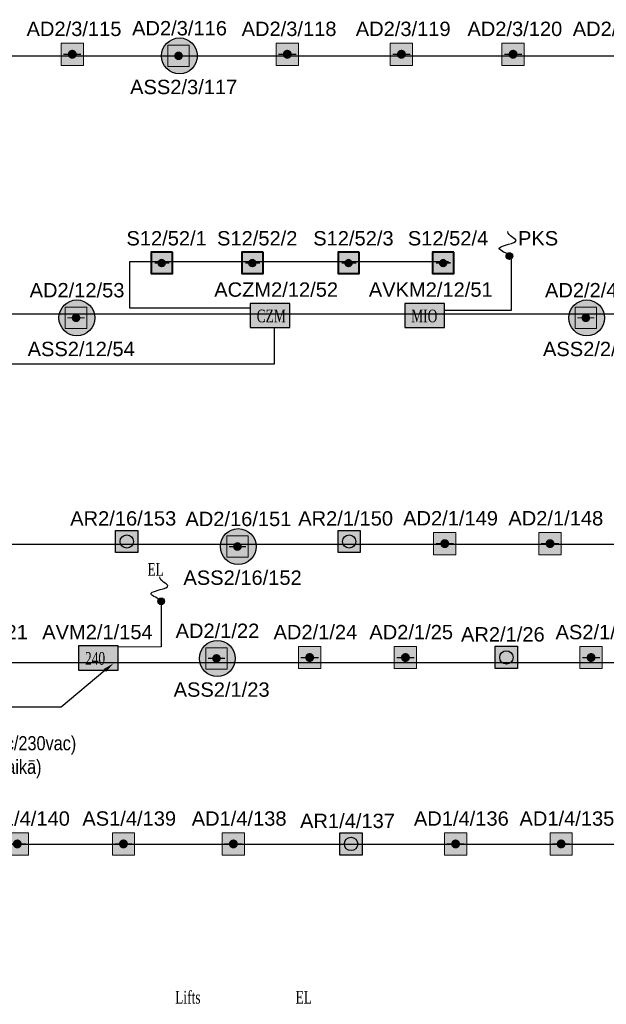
# Model space of a CAD drawing. Header units: millimetres. Extents: x -197461 to 862495, y -970068 to 63888.
# Tile 12 of 205: x -96575 to -87944, y -703945 to -689444. Entities that reach past the tile are written whole.
import ezdxf
from ezdxf import colors
from ezdxf.entities.mleader import LeaderData, LeaderLine
from ezdxf.math import Vec2, Vec3

# ---------------------------------------------------------------- set-up
doc = ezdxf.new("R2010")
doc.units = ezdxf.units.MM
doc.layers.get('0').update_dxf_attribs({"linetype": 'CONTINUOUS'})
for name, color, linetype, lineweight in [('Hatch', 7, 'CONTINUOUS', 0), ('Karlis_UAS_black', 7, 'CONTINUOUS', 30), ('S-STRS', 7, 'CONTINUOUS', 9)]:
    doc.layers.add(name, color=color, linetype=linetype, lineweight=lineweight)
doc.layers.add('UAS', color=240, linetype='CONTINUOUS')
doc.styles.add('ARIAL', font='arialbd.ttf')
doc.styles.add('Karlis_times', font='times.ttf', dxfattribs={"height": 2.2})

# ---------------------------------------------------------------- blocks, each defined once
blk = doc.blocks.new('AD-proj')
at = {"lineweight": 5}
blk.add_lwpolyline([(-250, -250), (250, -250), (250, 250), (-250, 250)], close=True, dxfattribs=at)
at = {"const_width": 30}
blk.add_lwpolyline([(-200, 0), (200, 0)], dxfattribs=at)
at = {"const_width": 100}
blk.add_lwpolyline([(-50, 0, 1), (50, 0, 1)], format="xyb", close=True, dxfattribs=at)
blk = doc.blocks.new('AP')
blk.add_hatch(color=256).paths.add_polyline_path([(150, 0, 1), (-150, 0, 1)])
for p, q in [((-250, 250), (250, 250)), ((-250, -250), (-250, 250)), ((250, 250), (250, -250)), ((250, -250), (-250, -250))]:
    blk.add_line(p, q)
blk.add_circle((0, 0), 150)

msp = doc.modelspace()

# ---------------------------------------------------------------- hatches: boundary and pattern name
at = {"layer": 'Hatch', "lineweight": 35, "ltscale": 14}
h = msp.add_hatch(dxfattribs=at)
h.set_pattern_fill('ANGLE', color=5, scale=0.651455)
h.set_pattern_definition([(0, (-3436938.8134, 3655167.18), (0, 4.550412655), [3.3093910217, -1.241021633]), (90, (-3436938.8134, 3655167.18), (-4.550412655, 3e-16), [3.3093910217, -1.241021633])])
h.paths.add_polyline_path([(-94434.69843, -693028.93684, 1), (-94536.26352, -693028.93684, 1)])
h = msp.add_hatch(dxfattribs=at)
h.set_pattern_fill('ANGLE', color=5, scale=0.651455)
h.set_pattern_definition([(0, (-3435605.6593, 3655167.18), (0, 4.550412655), [3.3093910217, -1.241021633]), (90, (-3435605.6593, 3655167.18), (-4.550412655, 3e-16), [3.3093910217, -1.241021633])])
h.paths.add_polyline_path([(-93101.54432, -693028.93684, 1), (-93203.10941, -693028.93684, 1)])
h = msp.add_hatch(dxfattribs=at)
h.set_pattern_fill('ANGLE', color=5, scale=0.651455)
h.set_pattern_definition([(0, (-3434190.2853, 3655167.18), (0, 4.550412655), [3.3093910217, -1.241021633]), (90, (-3434190.2853, 3655167.18), (-4.550412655, 3e-16), [3.3093910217, -1.241021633])])
h.paths.add_polyline_path([(-91686.17032, -693028.93684, 1), (-91787.73541, -693028.93684, 1)])
h = msp.add_hatch(dxfattribs=at)
h.set_pattern_fill('ANGLE', color=5, scale=0.651455)
h.set_pattern_definition([(0, (-3432798.3975, 3655167.18), (0, 4.550412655), [3.3093910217, -1.241021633]), (90, (-3432798.3975, 3655167.18), (-4.550412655, 3e-16), [3.3093910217, -1.241021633])])
h.paths.add_polyline_path([(-90294.28252, -693028.93684, 1), (-90395.84761, -693028.93684, 1)])
at = {"layer": 'S-STRS', "true_color": 0xffffff}
h = msp.add_hatch(dxfattribs=at)
h.set_pattern_fill('ANGLE', scale=0.5625)
h.set_pattern_definition([(0, (4419127.2175, 5313862.7175), (0, 3.9290625), [2.8575, -1.0715625]), (90, (4419127.2175, 5313862.7175), (-3.9290625, 2e-16), [2.8575, -1.0715625])])
h.paths.add_polyline_path([(-93182.64351, -693623.38683), (-93182.58141, -693979.20715), (-92599.28262, -693979.20715), (-92599.34472, -693623.32473)])
h = msp.add_hatch(dxfattribs=at)
h.set_pattern_fill('ANGLE', scale=0.5625)
h.set_pattern_definition([(0, (4421401.907, 5313862.7175), (0, 3.9290625), [2.8575, -1.0715625]), (90, (4421401.907, 5313862.7175), (-3.9290625, 2e-16), [2.8575, -1.0715625])])
h.paths.add_polyline_path([(-90907.95394, -693623.38683), (-90907.89184, -693979.20715), (-90324.59304, -693979.20715), (-90324.65515, -693623.32473)])
h = msp.add_hatch(dxfattribs=at)
h.set_pattern_fill('ANGLE', scale=0.5625)
h.set_pattern_definition([(0, (4416601.3046, 5308819.298), (0, 3.9290625), [2.8575, -1.0715625]), (90, (4416601.3046, 5308819.298), (-3.9290625, 2e-16), [2.8575, -1.0715625])])
h.paths.add_polyline_path([(-95708.55647, -698666.80618), (-95708.49437, -699022.6265), (-95125.19558, -699022.6265), (-95125.25769, -698666.74408)])
at = {"layer": 'UAS', "lineweight": 50, "true_color": 0xffffff}
h = msp.add_hatch(color=7, dxfattribs=at)
h.dxf.hatch_style = 1
h.paths.add_polyline_path([(-95834.39011, -689952.98866), (-95768.91917, -689952.98866, 1)], flags=16)
h.paths.add_polyline_path([(-95637.97729, -690116.66601), (-95637.97729, -689789.31131), (-95965.33199, -689789.31131), (-95965.33199, -690116.66601)])
at = {"layer": 'UAS', "lineweight": 50, "true_color": 0xc7c8ca}
h = msp.add_hatch(color=9, dxfattribs=at)
h.dxf.hatch_style = 1
h.paths.add_polyline_path([(-94206.23729, -689976.2408, -1), (-94269.32423, -689976.2408, -1)], flags=0)
h.paths.add_polyline_path([(-94395.49809, -689818.52347), (-94395.49809, -690133.95813), (-94080.06343, -690133.95813), (-94080.06343, -689818.52347)], flags=16)
h.paths.add_polyline_path([(-93961.19959, -689976.95798, 1), (-94489.24689, -689976.95798, 1)])
h.paths.add_polyline_path([(-94080.06343, -690133.95813), (-94395.49809, -690133.95813), (-94395.49809, -689818.52347), (-94080.06343, -689818.52347)], flags=16)
at = {"layer": 'UAS', "lineweight": 50, "true_color": 0xffffff}
h = msp.add_hatch(color=7, dxfattribs=at)
h.dxf.hatch_style = 1
h.paths.add_polyline_path([(-92670.41731, -689952.98866), (-92604.94637, -689952.98866, 1)], flags=16)
h.paths.add_polyline_path([(-92474.00449, -690116.66601), (-92474.00449, -689789.31131), (-92801.35919, -689789.31131), (-92801.35919, -690116.66601)])
h = msp.add_hatch(color=7, dxfattribs=at)
h.dxf.hatch_style = 1
h.paths.add_polyline_path([(-90991.03906, -689952.98866), (-90925.56812, -689952.98866, 1)], flags=16)
h.paths.add_polyline_path([(-90794.62624, -690116.66601), (-90794.62624, -689789.31131), (-91121.98094, -689789.31131), (-91121.98094, -690116.66601)])
h = msp.add_hatch(color=7, dxfattribs=at)
h.dxf.hatch_style = 1
h.paths.add_polyline_path([(-89348.43764, -689952.98866), (-89282.9667, -689952.98866, 1)], flags=16)
h.paths.add_polyline_path([(-89152.02482, -690116.66601), (-89152.02482, -689789.31131), (-89479.37952, -689789.31131), (-89479.37952, -690116.66601)])
at = {"layer": 'UAS', "true_color": 0xffffff}
h = msp.add_hatch(color=7, dxfattribs=at)
h.dxf.hatch_style = 1
h.paths.add_polyline_path([(-94639.93779, -692866.97826), (-94639.88322, -693179.67662), (-94327.18485, -693179.67663), (-94327.23943, -692866.92369)])
h.paths.add_polyline_path([(-94434.69843, -693028.93684, -1), (-94536.26352, -693028.93684, -1)], flags=16)
h = msp.add_hatch(color=7, dxfattribs=at)
h.dxf.hatch_style = 1
h.paths.add_polyline_path([(-93306.78368, -692866.97826), (-93306.72911, -693179.67662), (-92994.03074, -693179.67663), (-92994.08532, -692866.92369)])
h.paths.add_polyline_path([(-93101.54432, -693028.93684, -1), (-93203.10941, -693028.93684, -1)], flags=16)
h = msp.add_hatch(color=7, dxfattribs=at)
h.dxf.hatch_style = 1
h.paths.add_polyline_path([(-91891.40968, -692866.97826), (-91891.35511, -693179.67662), (-91578.65674, -693179.67663), (-91578.71132, -692866.92369)])
h.paths.add_polyline_path([(-91686.17032, -693028.93684, -1), (-91787.73541, -693028.93684, -1)], flags=16)
h = msp.add_hatch(color=7, dxfattribs=at)
h.dxf.hatch_style = 1
h.paths.add_polyline_path([(-90499.52188, -692866.97826), (-90499.46731, -693179.67662), (-90186.76894, -693179.67663), (-90186.82352, -692866.92369)])
h.paths.add_polyline_path([(-90294.28252, -693028.93684, -1), (-90395.84761, -693028.93684, -1)], flags=16)
at = {"layer": 'UAS'}
h = msp.add_hatch(color=1, dxfattribs=at)
h.dxf.hatch_style = 1
h.paths.add_polyline_path([(-89321.3062, -692924.76752, 1), (-89419.53736, -692924.76752, 1)])
at = {"layer": 'UAS', "lineweight": 50, "true_color": 0xc7c8ca}
h = msp.add_hatch(color=9, dxfattribs=at)
h.dxf.hatch_style = 1
h.paths.add_polyline_path([(-95714.34231, -693834.77315, -1), (-95777.42925, -693834.77315, -1)], flags=0)
h.paths.add_polyline_path([(-95903.60311, -693677.05581), (-95903.60311, -693992.49048), (-95588.16845, -693992.49048), (-95588.16845, -693677.05581)], flags=16)
h.paths.add_polyline_path([(-95469.30461, -693835.49032, 1), (-95997.35192, -693835.49032, 1)])
h.paths.add_polyline_path([(-95588.16845, -693992.49048), (-95903.60311, -693992.49048), (-95903.60311, -693677.05581), (-95588.16845, -693677.05581)], flags=16)
at = {"layer": 'UAS', "lineweight": 50, "true_color": 0xffffff}
h = msp.add_hatch(color=7, dxfattribs=at)
h.dxf.hatch_style = 1
h.paths.add_polyline_path([(-88213.73767, -693834.77315, -1), (-88276.8246, -693834.77315, -1)], flags=0)
h.paths.add_polyline_path([(-88402.99847, -693677.05581), (-88402.99847, -693992.49048), (-88087.5638, -693992.49048), (-88087.5638, -693677.05581)], flags=16)
h.paths.add_polyline_path([(-87968.69996, -693835.49032, 1), (-88496.74727, -693835.49032, 1)])
h.paths.add_polyline_path([(-88087.5638, -693992.49048), (-88402.99847, -693992.49048), (-88402.99847, -693677.05581), (-88087.5638, -693677.05581)], flags=16)
h = msp.add_hatch(color=7, dxfattribs=at)
h.dxf.hatch_style = 1
h.paths.add_polyline_path([(-94836.33306, -697292.41189), (-94836.33306, -696965.0572), (-95163.68775, -696965.0572), (-95163.68775, -697292.41189)])
h.paths.add_polyline_path([(-95098.21681, -697128.73455, -1), (-94901.804, -697128.73455, -1)], flags=16)
at = {"layer": 'UAS', "lineweight": 50, "true_color": 0xc7c8ca}
h = msp.add_hatch(color=9, dxfattribs=at)
h.dxf.hatch_style = 1
h.paths.add_polyline_path([(-93339.95476, -697203.17091, -1), (-93403.04169, -697203.17091, -1)], flags=0)
h.paths.add_polyline_path([(-93529.21556, -697045.45358), (-93529.21556, -697360.88825), (-93213.78089, -697360.88825), (-93213.78089, -697045.45358)], flags=16)
h.paths.add_polyline_path([(-93094.91705, -697203.88809, 1), (-93622.96436, -697203.88809, 1)])
h.paths.add_polyline_path([(-93213.78089, -697360.88825), (-93529.21556, -697360.88825), (-93529.21556, -697045.45358), (-93213.78089, -697045.45358)], flags=16)
at = {"layer": 'UAS', "lineweight": 50, "true_color": 0xffffff}
h = msp.add_hatch(color=7, dxfattribs=at)
h.dxf.hatch_style = 1
h.paths.add_polyline_path([(-91563.98391, -697292.41189), (-91563.98391, -696965.0572), (-91891.3386, -696965.0572), (-91891.3386, -697292.41189)])
h.paths.add_polyline_path([(-91825.86766, -697128.73455, -1), (-91629.45485, -697128.73455, -1)], flags=16)
h = msp.add_hatch(color=7, dxfattribs=at)
h.dxf.hatch_style = 1
h.paths.add_polyline_path([(-90353.2948, -697160.29359), (-90287.82386, -697160.29359, 1)], flags=16)
h.paths.add_polyline_path([(-90156.88198, -697323.97094), (-90156.88198, -696996.61624), (-90484.23668, -696996.61624), (-90484.23668, -697323.97094)])
h = msp.add_hatch(color=7, dxfattribs=at)
h.dxf.hatch_style = 1
h.paths.add_polyline_path([(-88804.82022, -697160.29359), (-88739.34928, -697160.29359, 1)], flags=16)
h.paths.add_polyline_path([(-88608.40741, -697323.97094), (-88608.40741, -696996.61624), (-88935.7621, -696996.61624), (-88935.7621, -697323.97094)])
at = {"layer": 'UAS'}
h = msp.add_hatch(color=1, dxfattribs=at)
h.dxf.hatch_style = 1
h.paths.add_polyline_path([(-94445.27783, -698009.62087, 1), (-94543.509, -698009.62087, 1)])
at = {"layer": 'UAS', "lineweight": 50, "true_color": 0xc7c8ca}
h = msp.add_hatch(color=9, dxfattribs=at)
h.dxf.hatch_style = 1
h.paths.add_polyline_path([(-93648.15189, -698851.16386, -1), (-93711.23883, -698851.16386, -1)], flags=0)
h.paths.add_polyline_path([(-93837.41269, -698693.44653), (-93837.41269, -699008.8812), (-93521.97803, -699008.8812), (-93521.97803, -698693.44653)], flags=16)
h.paths.add_polyline_path([(-93403.11419, -698851.88104, 1), (-93931.1615, -698851.88104, 1)])
h.paths.add_polyline_path([(-93521.97803, -699008.8812), (-93837.41269, -699008.8812), (-93837.41269, -698693.44653), (-93521.97803, -698693.44653)], flags=16)
at = {"layer": 'UAS', "lineweight": 50, "true_color": 0xffffff}
h = msp.add_hatch(color=7, dxfattribs=at)
h.dxf.hatch_style = 1
h.paths.add_polyline_path([(-92341.63485, -698837.59781), (-92276.16391, -698837.59781, 1)], flags=16)
h.paths.add_polyline_path([(-92145.22204, -699001.27516), (-92145.22204, -698673.92046), (-92472.57673, -698673.92046), (-92472.57673, -699001.27516)])
h = msp.add_hatch(color=7, dxfattribs=at)
h.dxf.hatch_style = 1
h.paths.add_polyline_path([(-90932.25681, -698837.59781), (-90866.78587, -698837.59781, 1)], flags=16)
h.paths.add_polyline_path([(-90735.844, -699001.27516), (-90735.844, -698673.92046), (-91063.19869, -698673.92046), (-91063.19869, -699001.27516)])
h = msp.add_hatch(color=7, dxfattribs=at)
h.dxf.hatch_style = 1
h.paths.add_polyline_path([(-89250.62404, -699000.01194), (-89250.62404, -698672.65724), (-89577.97874, -698672.65724), (-89577.97874, -699000.01194)])
h.paths.add_polyline_path([(-89512.5078, -698836.33459, -1), (-89316.09498, -698836.33459, -1)], flags=16)
h = msp.add_hatch(color=7, dxfattribs=at)
h.dxf.hatch_style = 1
h.paths.add_polyline_path([(-88200.66061, -698837.59781), (-88135.18967, -698837.59781, 1)], flags=16)
h.paths.add_polyline_path([(-88004.2478, -699001.27516), (-88004.2478, -698673.92046), (-88331.60249, -698673.92046), (-88331.60249, -699001.27516)])
h = msp.add_hatch(color=7, dxfattribs=at)
h.dxf.hatch_style = 1
h.paths.add_polyline_path([(-96643.73531, -701583.02799), (-96578.26437, -701583.02799, 1)], flags=16)
h.paths.add_polyline_path([(-96447.3225, -701746.70533), (-96447.3225, -701419.35064), (-96774.67719, -701419.35064), (-96774.67719, -701746.70533)])
h = msp.add_hatch(color=7, dxfattribs=at)
h.dxf.hatch_style = 1
h.paths.add_polyline_path([(-95080.93841, -701583.02799), (-95015.46747, -701583.02799, 1)], flags=16)
h.paths.add_polyline_path([(-94884.52559, -701746.70533), (-94884.52559, -701419.35064), (-95211.88029, -701419.35064), (-95211.88029, -701746.70533)])
h = msp.add_hatch(color=7, dxfattribs=at)
h.dxf.hatch_style = 1
h.paths.add_polyline_path([(-93463.94726, -701583.02799), (-93398.47632, -701583.02799, 1)], flags=16)
h.paths.add_polyline_path([(-93267.53444, -701746.70533), (-93267.53444, -701419.35064), (-93594.88914, -701419.35064), (-93594.88914, -701746.70533)])
h = msp.add_hatch(color=7, dxfattribs=at)
h.dxf.hatch_style = 1
h.paths.add_polyline_path([(-91536.24956, -701747.62575), (-91536.24956, -701420.27105), (-91863.60426, -701420.27105), (-91863.60426, -701747.62575)])
h.paths.add_polyline_path([(-91798.13332, -701583.9484, -1), (-91601.7205, -701583.9484, -1)], flags=16)
h = msp.add_hatch(color=7, dxfattribs=at)
h.dxf.hatch_style = 1
h.paths.add_polyline_path([(-90194.35334, -701583.02799), (-90128.8824, -701583.02799, 1)], flags=16)
h.paths.add_polyline_path([(-89997.94052, -701746.70533), (-89997.94052, -701419.35064), (-90325.29522, -701419.35064), (-90325.29522, -701746.70533)])
h = msp.add_hatch(color=7, dxfattribs=at)
h.dxf.hatch_style = 1
h.paths.add_polyline_path([(-88641.23007, -701583.02799), (-88575.75914, -701583.02799, 1)], flags=16)
h.paths.add_polyline_path([(-88444.81726, -701746.70533), (-88444.81726, -701419.35064), (-88772.17195, -701419.35064), (-88772.17195, -701746.70533)])

# ---------------------------------------------------------------- linework, layer by layer
at = {"layer": 'Karlis_UAS_black', "color": 5, "lineweight": 40, "ltscale": 0.2}
for points in [[(-94327.23943, -692866.92369), (-94639.93779, -692866.97826), (-94639.88322, -693179.67662), (-94327.18485, -693179.67663)], [(-92994.08532, -692866.92369), (-93306.78368, -692866.97826), (-93306.72911, -693179.67662), (-92994.03074, -693179.67663)], [(-91578.71132, -692866.92369), (-91891.40968, -692866.97826), (-91891.35511, -693179.67662), (-91578.65674, -693179.67663)], [(-90186.82352, -692866.92369), (-90499.52188, -692866.97826), (-90499.46731, -693179.67662), (-90186.76894, -693179.67663)]]:
    msp.add_lwpolyline(points, close=True, dxfattribs=at)
at = {"layer": 'UAS', "color": 5, "lineweight": 35, "ltscale": 14}
for p, q in [((-94585.46751, -693025.02487), (-94375.08611, -693025.02487)), ((-93252.3134, -693025.02487), (-93041.932, -693025.02487)), ((-91836.93941, -693025.02487), (-91626.55801, -693025.02487)), ((-90445.0516, -693025.02487), (-90234.6702, -693025.02487))]:
    msp.add_line(p, q, dxfattribs=at)
at = {"layer": 'UAS', "color": 1}
for points in [[(-132771.28891, -701356.66772), (-130014.24023, -701356.66772), (-130014.24023, -698908.86601), (-69646.52619, -698908.86601), (-69646.52619, -693782.24864), (-130655.90492, -693782.24864), (-130655.90492, -689976.49198), (-60637.5495, -689976.49198), (-60637.5495, -697173.51129), (-130220.09339, -697173.51129), (-130220.09339, -701130.06505), (-132743.67594, -701130.06505)], [(-132751.6746, -701988.97488), (-130027.3488, -701988.97488), (-130027.3488, -711587.67012), (-80789.0204, -711587.67012), (-80789.0204, -708503.52401), (-115252.65082, -708503.52401), (-115252.65082, -705160.15275), (-59966.0628, -705160.15275), (-59966.0628, -701592.99499), (-132743.70022, -701592.99499)]]:
    msp.add_lwpolyline(points, dxfattribs=at)
at = {"layer": 'UAS', "color": 5}
msp.add_lwpolyline([(-93185.66528, -693690.66261), (-94956.23308, -693690.66261), (-94956.23308, -693003.99017), (-90263.752, -693003.99017)], dxfattribs=at)
at = {"layer": 'UAS', "color": 1, "lineweight": 30}
for centre in [(-94225.22324, -689976.95798), (-95733.32826, -693835.49032), (-88232.72362, -693835.49032), (-93358.9407, -697203.88809), (-93667.13784, -698851.88104)]:
    msp.add_circle(centre, 264.02365, dxfattribs=at)
at = {"layer": 'UAS', "color": 5, "lineweight": 35, "ltscale": 14}
for centre in [(-94485.48097, -693028.93684), (-93152.32686, -693028.93684), (-91736.95286, -693028.93684), (-90345.06506, -693028.93684)]:
    msp.add_circle(centre, 50.78254, dxfattribs=at)
at = {"layer": 'UAS', "color": 1}
for centre in [(-89370.42178, -692924.76752), (-94494.39342, -698009.62087)]:
    msp.add_circle(centre, 49.11558, dxfattribs=at)
for points in [[(-89366.70017, -692905.09159), (-89518.32936, -692806.80829), (-89272.45472, -692694.18164), (-89391.29826, -692567.2277), (-89391.29826, -692565.18783)], [(-94490.6718, -697989.94494), (-94642.301, -697891.66164), (-94396.42635, -697779.03499), (-94515.2699, -697652.08105), (-94515.2699, -697650.04118)]]:
    msp.add_spline(points, degree=3, dxfattribs=at)

# ---------------------------------------------------------------- block references
at = {"layer": 'UAS'}
for p, xscale, yscale, zscale in [((-95801.65464, -689952.98866), 0.6547093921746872, 0.6547093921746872, 0.6547093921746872), ((-92637.68184, -689952.98866), 0.6547093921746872, 0.6547093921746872, 0.6547093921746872), ((-90958.30359, -689952.98866), 0.6547093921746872, 0.6547093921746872, 0.6547093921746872), ((-89315.70217, -689952.98866), 0.6547093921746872, 0.6547093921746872, 0.6547093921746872), ((-94237.78076, -689976.2408), 0.6308693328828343, 0.6308693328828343, 0.6308693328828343), ((-95745.88578, -693834.77315), 0.6308693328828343, 0.6308693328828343, 0.6308693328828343), ((-88245.28114, -693834.77315), 0.6308693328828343, 0.6308693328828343, 0.6308693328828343), ((-93371.49822, -697203.17091), 0.6308693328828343, 0.6308693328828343, 0.6308693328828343), ((-90320.55933, -697160.29359), 0.6547093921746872, 0.6547093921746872, 0.6547093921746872), ((-88772.08475, -697160.29359), 0.6547093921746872, 0.6547093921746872, 0.6547093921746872), ((-93679.69536, -698851.16386), 0.6308693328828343, 0.6308693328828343, 0.6308693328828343), ((-92308.89938, -698837.59781), 0.6547093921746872, 0.6547093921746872, 0.6547093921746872), ((-90899.52134, -698837.59781), 0.6547093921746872, 0.6547093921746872, 0.6547093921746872), ((-88167.92514, -698837.59781), 0.6547093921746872, 0.6547093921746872, 0.6547093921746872), ((-96610.99984, -701583.02799), 0.6547093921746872, 0.6547093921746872, 0.6547093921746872), ((-95048.20294, -701583.02799), 0.6547093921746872, 0.6547093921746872, 0.6547093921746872), ((-93431.21179, -701583.02799), 0.6547093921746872, 0.6547093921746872, 0.6547093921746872), ((-90161.61787, -701583.02799), 0.6547093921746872, 0.6547093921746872, 0.6547093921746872), ((-88608.49461, -701583.02799), 0.6547093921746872, 0.6547093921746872, 0.6547093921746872)]:
    msp.add_blockref('AD-proj', p, dxfattribs=dict(at, xscale=xscale, yscale=yscale, zscale=zscale))
at = {"layer": 'UAS', "color": 97, "xscale": 0.6547093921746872, "yscale": 0.6547093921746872, "zscale": 0.6547093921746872}
for p in [(-95000.01041, -697128.73455), (-91727.66125, -697128.73455), (-89414.30139, -698836.33459), (-91699.92691, -701583.9484)]:
    msp.add_blockref('AP', p, dxfattribs=at)

# ---------------------------------------------------------------- texts
at = {"layer": 'UAS', "color": 1, "style": 'Karlis_times', "width": 0.7}
for s, p in [('CZM', (-93088.40918, -693900.69349)), ('MIO', (-90813.71961, -693900.69349)), ('240', (-95614.32214, -698944.11284))]:
    msp.add_text(s, height=186.805669, dxfattribs=at).set_placement(p)
at = {"layer": 'UAS', "color": 5, "style": 'Karlis_times', "width": 0.7}
msp.add_text('EL', height=186.805669, dxfattribs=at).set_placement((-94695.38683, -697632.47069))
at = {"layer": 'UAS', "color": 7, "style": 'Karlis_times', "width": 0.7}
for s, p in [('Lifts', (-94287.62522, -703934.608)), ('EL', (-92516.76612, -703934.608))]:
    msp.add_text(s, height=186.805669, dxfattribs=at).set_placement(p)
at = {"layer": 'UAS', "color": 251, "linetype": 'Continuous', "lineweight": 20, "true_color": 0x636466, "insert": (-87740.19373, -689580.33111), "char_height": 211.4384766, "attachment_point": 5, "style": 'ARIAL', "bg_fill": 3, "box_fill_scale": 1.1, "bg_fill_color": 256, "bg_fill_transparency": 0}
msp.add_mtext('\\A1;{\\fArial|b0|i0|c186|p34;\\C1;AD2/3/121}', dxfattribs=at)

# ---------------------------------------------------------------- next in the draw order: texts
at = {"layer": 'UAS', "color": 251, "linetype": 'Continuous', "lineweight": 20, "true_color": 0x636466, "attachment_point": 5, "style": 'ARIAL', "bg_fill": 3, "box_fill_scale": 1.1, "bg_fill_color": 256, "bg_fill_transparency": 0}
for s, insert, char_height in [('\\A1;{\\fArial|b0|i0|c186|p34;\\C1;AD2/3/115}', (-95775.82239, -689580.33111), 211.4384766), ('\\A1;{\\fArial|b0|i0|c186|p34;\\C1;AD2/3/118}', (-92611.84959, -689580.33111), 211.4384766), ('\\A1;{\\fArial|b0|i0|c186|p34;\\C1;AD2/3/119}', (-90932.47134, -689580.33111), 211.4384766), ('\\A1;{\\fArial|b0|i0|c186|p34;\\C1;AD2/3/120}', (-89289.86992, -689580.33111), 211.4384766), ('\\A1;{\\fArial|b0|i0|c186|p34;\\C1;AD2/12/53}', (-95731.48127, -693429.43969), 211.4384766), ('\\A1;{\\fArial|b0|i0|c186|p34;\\C1;ACZM2/12/52}', (-92801.85109, -693420.24589), 211.4384766), ('\\A1;{\\fArial|b0|i0|c186|p34;\\C1;AVKM2/12/51}', (-90527.16152, -693420.24589), 211.4384766), ('\\A1;{\\fArial|b0|i0|c186|p34;\\C1;AD2/2/49}', (-88230.87662, -693429.43969), 211.4384766), ('\\A1;{\\fArial|b0|i0|c186|p34;\\C1;AR2/16/153}', (-95051.93153, -696790.26932), 211.4384766), ('\\A1;{\\fArial|b0|i0|c186|p34;\\C1;AR2/1/150}', (-91779.58238, -696790.26932), 211.4384766), ('\\A1;{\\fArial|b0|i0|c186|p34;\\C1;AD2/1/149}', (-90235.93413, -696787.63604), 211.4384766), ('\\A1;{\\fArial|b0|i0|c186|p34;\\C1;AD2/1/148}', (-88687.45955, -696787.63604), 211.4384766), ('\\A1;{\\fArial|b0|i0|c186|p34;\\C1;AD2/1/21}', (-97070.45329, -698464.94026), 211.4384766), ('\\A1;{\\fArial|b0|i0|c186|p34;\\C1;AVM\\fArial|b0|i0|c0|p34;2\\fArial|b0|i0|c186|p34;/\\fArial|b0|i0|c0|p34;1\\fArial|b0|i0|c186|p34;/154}', (-95430.97126, -698463.66524), 211.43847656), ('\\A1;{\\fArial|b0|i0|c186|p34;\\C1;AD2/1/22}', (-93665.50932, -698445.83041), 211.4384766), ('\\A1;{\\fArial|b0|i0|c186|p34;\\C1;AD2/1/24}', (-92224.27418, -698464.94026), 211.4384766), ('\\A1;{\\fArial|b0|i0|c186|p34;\\C1;AD2/1/25}', (-90814.89614, -698464.94026), 211.4384766), ('\\A1;{\\fArial|b0|i0|c186|p34;\\C1;A\\fArial|b0|i0|c0|p34;S\\fArial|b0|i0|c186|p34;2/1/27}', (-88083.29994, -698464.94026), 211.4384766), ('\\A1;{\\fArial|b0|i0|c186|p34;\\C1;AS1/4/140}', (-96526.37464, -701210.37044), 211.4384766), ('\\A1;{\\fArial|b0|i0|c186|p34;\\C1;AS1/4/139}', (-94963.57774, -701210.37044), 211.4384766), ('\\A1;{\\fArial|b0|i0|c186|p34;\\C1;AD1/4/138}', (-93346.58659, -701210.37044), 211.4384766), ('\\A1;{\\fArial|b0|i0|c186|p34;\\C1;AR1/4/137}', (-91751.84803, -701245.48317), 211.4384766), ('\\A1;{\\fArial|b0|i0|c186|p34;\\C1;AD1/4/136}', (-90076.99267, -701210.37044), 211.4384766), ('\\A1;{\\fArial|b0|i0|c186|p34;\\C1;AD1/4/135}', (-88523.8694, -701210.37044), 211.4384766)]:
    msp.add_mtext(s, dxfattribs=dict(at, insert=insert, char_height=char_height))
at = {"layer": 'UAS', "color": 251, "linetype": 'Continuous', "lineweight": 20, "true_color": 0x636466, "char_height": 211.4384766, "attachment_point": 5, "style": 'ARIAL', "bg_fill": 3, "box_fill_scale": 1.1, "bg_fill_color": 256, "bg_fill_transparency": 0}
for s, insert, width in [('\\A1;{\\fArial|b0|i0|c186|p34;\\C1;AD2/3/116}', (-94223.37625, -689570.90735), 1384.0133841), ('\\A1;{\\fArial|b0|i0|c186|p34;\\C1;ASS2/3/117}', (-94162.07995, -690436.30631), 1193.7764465), ('\\A1;{\\fArial|b0|i0|c186|p34;\\C5;S12/52/1}', (-94413.39247, -692664.96622), 1051.7117129), ('\\A1;{\\fArial|b0|i0|c186|p34;\\C5;S12/52/2}', (-93080.23836, -692664.96622), 1051.7117129), ('\\A1;{\\fArial|b0|i0|c186|p34;\\C5;S12/52/3}', (-91664.86436, -692664.96622), 1051.7117129), ('\\A1;{\\fArial|b0|i0|c186|p34;\\C5;S12/52/4}', (-90272.97656, -692664.96622), 1051.7117129), ('\\A1;{\\fArial|b0|i0|c186|p34;\\C5;PKS}', (-88948.07384, -692664.96622), 556.1633649), ('\\A1;{\\fArial|b0|i0|c186|p34;\\C1;ASS2/12/54}', (-95670.18497, -694294.83865), 1193.7764465), ('\\A1;{\\fArial|b0|i0|c186|p34;\\C1;ASS2/2/50}', (-88169.58033, -694294.83865), 1193.7764465), ('\\A1;{\\fArial|b0|i0|c186|p34;\\C1;ASS2/16/152}', (-93295.79741, -697663.23642), 1193.7764465), ('\\A1;{\\fArial|b0|i0|c186|p34;\\C1;ASS2/1/23}', (-93603.99455, -699311.22937), 1193.7764465)]:
    msp.add_mtext(s, dxfattribs=dict(at, insert=insert, width=width))

# ---------------------------------------------------------------- next in the draw order: linework, layer by layer
at = {"layer": 'UAS', "color": 5}
for points in [[(-89345.36289, -692934.22947), (-89345.36289, -693727.81185), (-90331.80735, -693727.81185)], [(-94493.74317, -698062.98646), (-94493.74317, -698679.19415), (-95120.52721, -698684.51847)]]:
    msp.add_lwpolyline(points, dxfattribs=at)
at = {"layer": 'UAS', "color": 1, "ltscale": 0.2}
for points in [[(-92599.34472, -693623.32473), (-93182.64351, -693623.38683), (-93182.58141, -693979.20715), (-92599.28262, -693979.20715)], [(-90324.65515, -693623.32473), (-90907.95394, -693623.38683), (-90907.89184, -693979.20715), (-90324.59304, -693979.20715)], [(-95125.25769, -698666.74408), (-95708.55647, -698666.80618), (-95708.49437, -699022.6265), (-95125.19558, -699022.6265)]]:
    msp.add_lwpolyline(points, close=True, dxfattribs=at)

# ---------------------------------------------------------------- next in the draw order: texts
at = {"layer": 'UAS', "color": 251, "linetype": 'Continuous', "lineweight": 20, "true_color": 0x636466, "char_height": 211.4384766, "attachment_point": 5, "style": 'ARIAL', "bg_fill": 3, "box_fill_scale": 1.1, "bg_fill_color": 256, "bg_fill_transparency": 0}
for s, insert in [('\\A1;{\\fArial|b0|i0|c186|p34;\\C1;AD2/16/151}', (-93357.31218, -696797.83746)), ('\\A1;{\\fArial|b0|i0|c186|p34;\\C1;AR2/1/26}', (-89466.22251, -698497.86936))]:
    msp.add_mtext(s, dxfattribs=dict(at, insert=insert))

# ---------------------------------------------------------------- next in the draw order: leaders
at = {"layer": 'UAS', "color": 18, "true_color": 0x000000}
ml = msp.add_multileader_mtext('Standard', dxfattribs=at)
ml.set_content('\\A1;{\\fArial|b0|i0|c186|p34;\\C1;AVM2/1/154 \\C256;\\c0;1. OUT (230vac, NC)\\fArial|b0|i0|c0|p34;\\P\\fArial Narrow|b0|i0|c0|p34;Adre\\fArial Narrow|b0|i0|c186|p34;šu modulis ventilācijas atslēgšanai EL skapī\\fArial Narrow|b0|i0|c0|p34;\\P\\fArial Narrow|b0|i0|c186|p34;JE-E FE180/E30 1x2x0,8+0,8 \\fArial Narrow|b0|i0|c0|p34; uz relejs 4xNO/NC (230vzc/230vac)\\fArial Narrow|b0|i0|c186|p34;\\PUzstadīšanas un pieslēgšanas vietas precizēt montāžas laikā)}', color=(41, 19, 236))
ml.set_leader_properties()
ml.build(insert=Vec2(0, 0))
ml.multileader.update_dxf_attribs({"text_right_attachment_type": 6, "dogleg_length": 0.36, "arrow_head_size": 166.99834})
ctx = ml.context
ctx.base_point, ctx.char_height, ctx.arrow_head_size, ctx.landing_gap_size, ctx.plane_origin = Vec3(-102917.21774, -699434.23468), 208.74792195, 166.99834, 83.49917, Vec3(-96665.55349, -721677.77217)
ctx.right_attachment = 6
notes = []
notes.append((ctx, [(1, (1, 1, 0), (-95966.59381, -699569.29431), (-1, 0), 235.97506, [(0, [(-95194.22652, -698922.38033)], 0, [])])]))
ctx.mtext.insert, ctx.mtext.width, ctx.mtext.flow_direction = Vec3(-102833.71858, -699299.17506), 6898.2971606, 5
for ctx, leaders in notes:
    for number, flags, end, landing, length, lines in leaders:
        leader = LeaderData()
        leader.index, (leader.has_last_leader_line, leader.has_dogleg_vector, leader.attachment_direction) = number, flags
        leader.last_leader_point, leader.dogleg_vector, leader.dogleg_length = Vec3(end), Vec3(landing), length
        for number, points, colour, breaks in lines:
            line = LeaderLine()
            line.index, line.vertices, line.color, line.breaks = number, Vec3.list(points), colors.encode_raw_color(colour), breaks
            leader.lines.append(line)
        ctx.leaders.append(leader)

# ---------------------------------------------------------------- next in the draw order: linework, layer by layer
at = {"layer": 'UAS', "color": 116, "true_color": 0x136734}
msp.add_lwpolyline([(-92830.39229, -693984.07002), (-92830.39229, -694519.2052), (-130846.82002, -694519.2052), (-130846.82002, -702265.98106), (-133142.35094, -702265.98106), (-133142.35094, -702121.36271)], dxfattribs=at)

doc.saveas('drawing.dxf')
